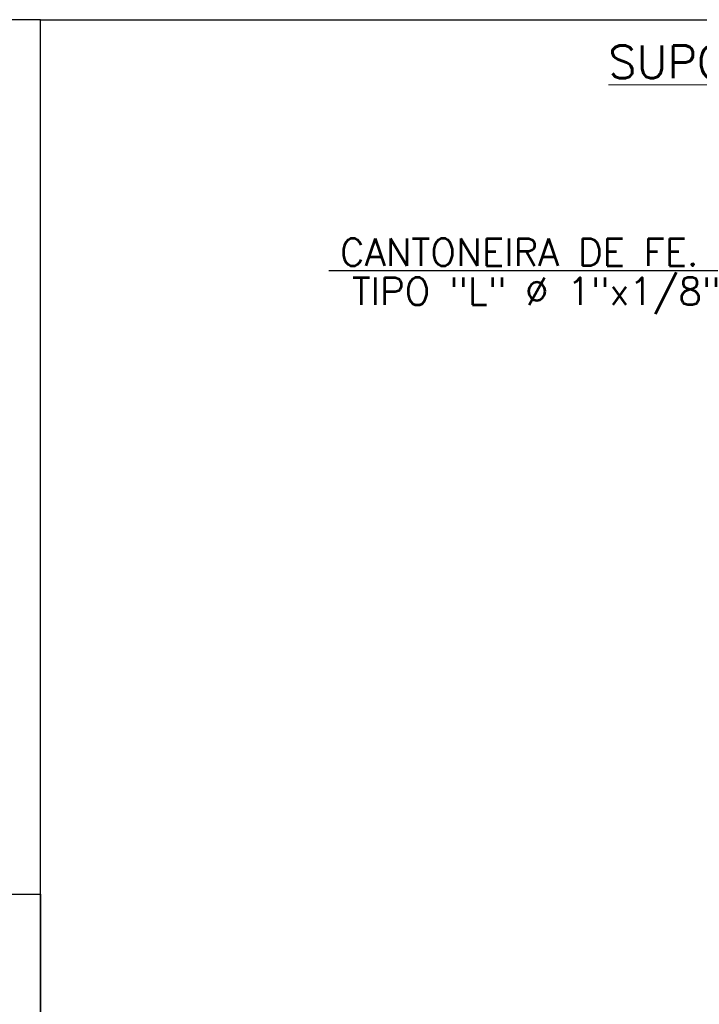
# Model space of a CAD drawing. Header units: millimetres. Extents: x 4476070 to 4476182, y -30324732 to -30324697.
# Tile 10 of 70: x 4476078.11 to 4476080.6, y -30324719.21 to -30324715.61. Entities that reach past the tile are written whole.
import ezdxf
from ezdxf.enums import TextEntityAlignment as Align

# ---------------------------------------------------------------- set-up
doc = ezdxf.new("R2010")
doc.units = ezdxf.units.MM
doc.layers.add('Cotas', color=1, linetype='Continuous', lineweight=0)
doc.layers.add('Textos', color=7, linetype='Continuous', lineweight=9)
doc.styles.add('140CL', font='romans.shx', dxfattribs={"height": 21})
doc.styles.add('ROMANS', font='romans.shx', dxfattribs={"width": 0.7})

msp = doc.modelspace()

# ---------------------------------------------------------------- linework, layer by layer
at = {"color": 1}
msp.add_line((4476079.24482, -30324716.52248), (4476081.01494, -30324716.52248), dxfattribs=at)
for points in [[(4476070.17876, -30324718.80436), (4476078.19007, -30324718.80436), (4476078.19007, -30324715.60522), (4476070.17876, -30324715.60522)], [(4476078.19007, -30324715.60522), (4476086.20138, -30324715.60522), (4476086.20138, -30324720.77978), (4476078.19007, -30324720.77978)], [(4476070.17876, -30324718.80436), (4476078.19007, -30324718.80436), (4476078.19007, -30324724.47989), (4476070.17876, -30324724.47989)]]:
    msp.add_lwpolyline(points, close=True)

# ---------------------------------------------------------------- texts
at = {"layer": 'Cotas', "color": 0, "style": 'ROMANS'}
for s, p in [('CANTONEIRA DE FE. GALV.', (4476080.15531, -30324716.456)), ('TIPO "L" %%C 1"x1/8"', (4476080.00389, -30324716.60593))]:
    msp.add_text(s, height=0.1, dxfattribs=at).set_placement(p, align=Align.MIDDLE)
at = {"layer": 'Textos', "color": 18, "true_color": 0x000000, "style": '140CL'}
msp.add_text("%%USUPORTE P/ TP'S E TC'S", height=0.12, dxfattribs=at).set_placement((4476080.26653, -30324715.81946))

doc.saveas('drawing.dxf')
